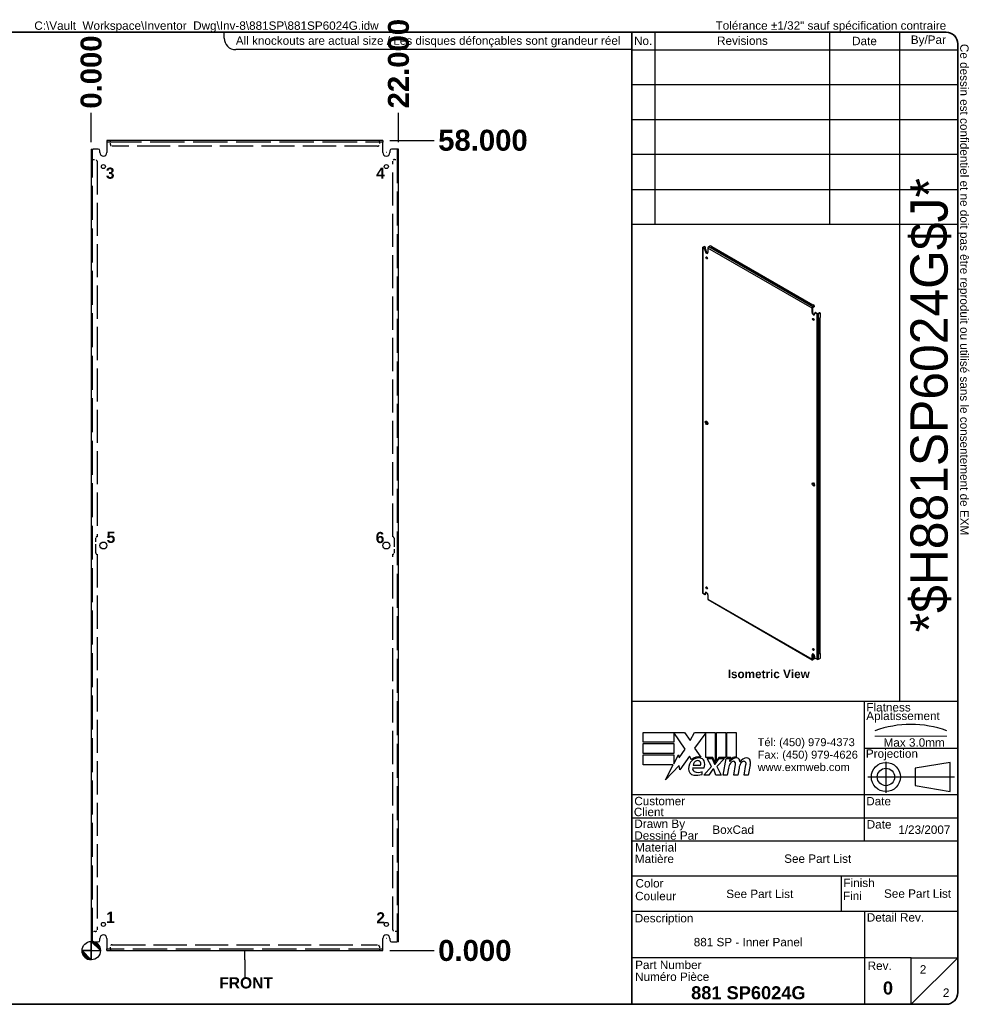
# Model space of a CAD drawing. Header units: inches. Extents: x 5 to 114, y 3 to 74.
# Tile 2 of 2: x 46 to 114, y 3 to 74. Entities that reach past the tile are written whole.
import ezdxf
from ezdxf.enums import TextEntityAlignment as Align

# ---------------------------------------------------------------- set-up
doc = ezdxf.new("R2010")
doc.units = ezdxf.units.IN
doc.header["$LTSCALE"] = 12.5
doc.header["$MEASUREMENT"] = 0
for name, pattern in [('CHAIN', [0.7087, 0.4724, -0.0591, 0.1181, -0.0591]), ('DASHED', [0.2067, 0.1654, -0.0413]), ('DASHED_SPACE', [0.2067, 0.1654, -0.0413])]:
    doc.linetypes.add(name, pattern=pattern)
doc.layers.get('0').update_dxf_attribs({"lineweight": 25})
for name, color, linetype, lineweight in [('Centerline(ANSI)', 7, 'Continuous', 25), ('Dimensions(ANSI)', 7, 'Continuous', 25), ('Hidden Edges(ANSI)', 7, 'DASHED_SPACE', 25), ('Sketch Geometry(ANSI)', 7, 'Continuous', 25), ('Symbols(ANSI)', 7, 'Continuous', 25), ('Visible Edges(ANSI)', 7, 'Continuous', 25), ('Visible Tangent Edges(ANSI)', 7, 'Continuous', 25), ('Work Point(ANSI)', 7, 'Continuous', 25)]:
    doc.layers.add(name, color=color, linetype=linetype, lineweight=lineweight)
doc.styles.add('Current-ANSI', font='arial.ttf')
doc.styles.add('Dimension-ANSI', font='arialbd.ttf')
doc.styles.add('Text Style44', font='arialbd.ttf')
doc.styles.add('Text Style83', font='FRE3OF9X.TTF')
doc.dimstyles.new('INCH-ANSI', dxfattribs={"dimscale": 12.5, "dimtxt": 0.12, "dimasz": 0.098425, "dimexe": 0.04, "dimexo": 0.04, "dimgap": 0.031496, "dimtad": 0, "dimtih": 1, "dimtoh": 1, "dimdec": 3, "dimrnd": 1e-08, "dimzin": 0, "dimdsep": 46, "dimtxsty": 'Dimension-ANSI', "dimcen": 0.09, "dimdle": 0.312, "dimclrd": 179, "dimclre": 179, "dimclrt": 7, "dimadec": 1, "dimazin": 0, "dimtfac": 1, "dimtdec": 3, "dimtofl": 0, "dimtmove": 0, "dimatfit": 3, "dimfxl": 1, "dimtolj": 1, "dimtzin": 4, "dimlwd": 25, "dimlwe": 25, "dimarcsym": 0})
doc.dimstyles.new('INCH-ANSI-VERTICAL', dxfattribs={"dimscale": 12.5, "dimtxt": 0.12, "dimasz": 0.098425, "dimexe": 0.04, "dimexo": 0.04, "dimgap": 0.031496, "dimtad": 0, "dimtih": 1, "dimtoh": 1, "dimdec": 3, "dimrnd": 1e-08, "dimzin": 0, "dimdsep": 46, "dimtxsty": 'Dimension-ANSI', "dimcen": 0.09, "dimdle": 0.312, "dimclrd": 179, "dimclre": 179, "dimclrt": 7, "dimadec": 1, "dimazin": 0, "dimtfac": 1, "dimtdec": 3, "dimtofl": 0, "dimtmove": 0, "dimatfit": 3, "dimfxl": 1, "dimtolj": 1, "dimtzin": 4, "dimlwd": 25, "dimlwe": 25, "dimarcsym": 0})

# ---------------------------------------------------------------- blocks, each defined once
blk = doc.blocks.new('Origin Indicator Symbol1')
at = {"layer": 'Dimensions(ANSI)'}
h = blk.add_hatch(color=7, dxfattribs=at)
edge = h.paths.add_edge_path(flags=0)
edge.add_line((7.26, 0.929), (7.358, 0.831))
edge.add_arc((7.26, 0.831), 0.0984, 0, 90)
h = blk.add_hatch(color=7, dxfattribs=at)
edge = h.paths.add_edge_path(flags=0)
edge.add_line((7.26, 0.733), (7.161, 0.831))
edge.add_arc((7.26, 0.831), 0.0984, 180, 270)
at = {"layer": 'Dimensions(ANSI)', "color": 7, "linetype": 'Continuous'}
for p, q in [((7.26, 0.929), (7.358, 0.831)), ((7.26, 0.733), (7.161, 0.831))]:
    blk.add_line(p, q, dxfattribs=at)
at = {"layer": 'Dimensions(ANSI)', "color": 7, "linetype": 'Continuous', "flags": 128}
for points in [[(7.26, 0.831), (7.358, 0.831), (7.26, 0.929), (7.26, 0.831)], [(7.26, 0.831), (7.26, 0.929), (7.26, 0.733), (7.26, 0.831)], [(7.26, 0.831), (7.26, 0.733), (7.161, 0.831), (7.26, 0.831)], [(7.26, 0.831), (7.161, 0.831), (7.26, 0.831), (7.26, 0.831)]]:
    blk.add_lwpolyline(points, dxfattribs=at)
at = {"layer": 'Dimensions(ANSI)', "color": 7, "linetype": 'Continuous'}
blk.add_circle((7.26, 0.831), 0.0984, dxfattribs=at)
for start, end in [(0, 90), (180, 270)]:
    blk.add_arc((7.26, 0.831), 0.0984, start, end, dxfattribs=at)
at = {"layer": 'Dimensions(ANSI)', "color": 7}
for points in [[(7.26, 0.831), (7.358, 0.831), (7.26, 0.929), (7.26, 0.831)], [(7.26, 0.831), (7.26, 0.929), (7.26, 0.733), (7.26, 0.831)], [(7.26, 0.831), (7.26, 0.733), (7.161, 0.831), (7.26, 0.831)], [(7.26, 0.831), (7.161, 0.831), (7.26, 0.831)]]:
    blk.add_solid(points, dxfattribs=at)
blk = doc.blocks.new('Datum Identifier4')
at = {"layer": 'Symbols(ANSI)', "color": 7, "linetype": 'Continuous', "lineweight": 25}
for p, q in [((8.91, 0.733), (8.91, 0.831)), ((8.91, 0.733), (8.91, 0.731)), ((8.91, 0.731), (8.91, 0.547))]:
    blk.add_line(p, q, dxfattribs=at)
at = {"layer": 'Symbols(ANSI)', "color": 7, "insert": (8.634, 0.423), "char_height": 0.12, "attachment_point": 7, "line_spacing_factor": 0.25, "style": 'Dimension-ANSI'}
blk.add_mtext('FRONT', dxfattribs=at)
blk = doc.blocks.new('Leader Text1')
at = {"layer": 'Symbols(ANSI)', "color": 7, "insert": (7.417, 9.117), "char_height": 0.12, "attachment_point": 7, "line_spacing_factor": 0.25, "style": 'Dimension-ANSI'}
blk.add_mtext('3', dxfattribs=at)
blk = doc.blocks.new('Leader Text2')
at = {"layer": 'Symbols(ANSI)', "color": 7, "insert": (10.319, 9.119), "char_height": 0.12, "attachment_point": 7, "line_spacing_factor": 0.25, "style": 'Dimension-ANSI'}
blk.add_mtext('4', dxfattribs=at)
blk = doc.blocks.new('Leader Text3')
at = {"layer": 'Symbols(ANSI)', "color": 7, "insert": (7.42, 1.128), "char_height": 0.12, "attachment_point": 7, "line_spacing_factor": 0.25, "style": 'Dimension-ANSI'}
blk.add_mtext('1', dxfattribs=at)
blk = doc.blocks.new('Leader Text4')
at = {"layer": 'Symbols(ANSI)', "color": 7, "insert": (10.321, 1.123), "char_height": 0.12, "attachment_point": 7, "line_spacing_factor": 0.25, "style": 'Dimension-ANSI'}
blk.add_mtext('2', dxfattribs=at)
blk = doc.blocks.new('*D15')
at = {"layer": 'Defpoints', "color": 0, "linetype": 'Continuous', "transparency": 16777216}
for p in [(50.95, 66.995), (50.95, 64.4), (50.95, 64.4)]:
    blk.add_point(p, dxfattribs=at)
at = {"layer": 'Dimensions(ANSI)', "color": 179, "linetype": 'Continuous', "lineweight": 25, "transparency": 16777216}
blk.add_line((50.95, 64.9), (50.95, 66.995), dxfattribs=at)
at = {"layer": 'Dimensions(ANSI)', "color": 7, "linetype": 'Continuous', "lineweight": 25, "transparency": 16777216, "insert": (50.95, 69.915), "char_height": 1.5, "attachment_point": 5, "rotation": 90, "style": 'Dimension-ANSI'}
blk.add_mtext('\\A1;0.000', dxfattribs=at)
blk = doc.blocks.new('*D16')
at = {"layer": 'Defpoints', "color": 0, "linetype": 'Continuous', "transparency": 16777216}
for p in [(72.95, 66.995), (50.95, 64.4), (72.95, 64.4)]:
    blk.add_point(p, dxfattribs=at)
at = {"layer": 'Dimensions(ANSI)', "color": 179, "linetype": 'Continuous', "lineweight": 25, "transparency": 16777216}
blk.add_line((72.95, 64.9), (72.95, 66.995), dxfattribs=at)
at = {"layer": 'Dimensions(ANSI)', "color": 7, "linetype": 'Continuous', "lineweight": 25, "transparency": 16777216, "insert": (72.95, 70.515), "char_height": 1.5, "attachment_point": 5, "rotation": 90, "style": 'Dimension-ANSI'}
blk.add_mtext('\\A1;22.000', dxfattribs=at)
blk = doc.blocks.new('*D17')
at = {"layer": 'Defpoints', "color": 0, "linetype": 'Continuous', "transparency": 16777216}
for p in [(71.825, 7.025), (71.825, 7.025), (75.489, 7.025)]:
    blk.add_point(p, dxfattribs=at)
at = {"layer": 'Dimensions(ANSI)', "color": 179, "linetype": 'Continuous', "lineweight": 25, "transparency": 16777216}
blk.add_line((72.325, 7.025), (75.489, 7.025), dxfattribs=at)
at = {"layer": 'Dimensions(ANSI)', "color": 7, "linetype": 'Continuous', "lineweight": 25, "transparency": 16777216, "insert": (78.409, 7.025), "char_height": 1.5, "attachment_point": 5, "style": 'Dimension-ANSI'}
blk.add_mtext('\\A1;0.000', dxfattribs=at)
blk = doc.blocks.new('*D18')
at = {"layer": 'Defpoints', "color": 0, "linetype": 'Continuous', "transparency": 16777216}
for p in [(71.825, 65.025), (75.489, 65.025), (71.825, 7.025)]:
    blk.add_point(p, dxfattribs=at)
at = {"layer": 'Dimensions(ANSI)', "color": 179, "linetype": 'Continuous', "lineweight": 25, "transparency": 16777216}
blk.add_line((72.325, 65.025), (75.489, 65.025), dxfattribs=at)
at = {"layer": 'Dimensions(ANSI)', "color": 7, "linetype": 'Continuous', "lineweight": 25, "transparency": 16777216, "insert": (78.989, 65.025), "char_height": 1.5, "attachment_point": 5, "style": 'Dimension-ANSI'}
blk.add_mtext('\\A1;58.000', dxfattribs=at)
blk = doc.blocks.new('Leader Text5')
at = {"layer": 'Symbols(ANSI)', "color": 7, "insert": (7.42, 1.128), "char_height": 0.12, "attachment_point": 7, "line_spacing_factor": 0.25, "style": 'Dimension-ANSI'}
blk.add_mtext('1', dxfattribs=at)
blk = doc.blocks.new('Leader Text6')
at = {"layer": 'Symbols(ANSI)', "color": 7, "insert": (7.425, 5.207), "char_height": 0.12, "attachment_point": 7, "line_spacing_factor": 0.25, "style": 'Dimension-ANSI'}
blk.add_mtext('5', dxfattribs=at)
blk = doc.blocks.new('Leader Text7')
at = {"layer": 'Symbols(ANSI)', "color": 7, "insert": (7.425, 5.207), "char_height": 0.12, "attachment_point": 7, "line_spacing_factor": 0.25, "style": 'Dimension-ANSI'}
blk.add_mtext('5', dxfattribs=at)
blk = doc.blocks.new('Leader Text8')
at = {"layer": 'Symbols(ANSI)', "color": 7, "insert": (10.314, 5.205), "char_height": 0.12, "attachment_point": 7, "line_spacing_factor": 0.25, "style": 'Dimension-ANSI'}
blk.add_mtext('6', dxfattribs=at)
blk = doc.blocks.new('Title Blocks EXM - ANSI B')
for p, q in [((13.372, 3.063), (13.372, 3.17)), ((13.372, 3.17), (13.818, 3.17)), ((13.824, 2.989), (13.701, 3.168)), ((13.701, 3.168), (13.701, 3.063)), ((13.818, 3.17), (13.877, 3.083)), ((13.877, 3.083), (13.923, 3.17)), ((13.923, 3.17), (14.146, 3.17)), ((14.046, 3.166), (13.924, 3.002)), ((14.046, 2.9), (14.046, 3.166)), ((14.146, 3.17), (14.146, 2.842)), ((14.16, 3.17), (14.259, 3.17)), ((14.16, 2.866), (14.16, 3.17)), ((14.259, 3.17), (14.259, 2.9)), ((14.273, 3.17), (14.372, 3.17)), ((14.273, 2.9), (14.273, 3.17)), ((14.372, 3.17), (14.372, 2.905)), ((13.701, 3.063), (13.372, 3.063)), ((13.372, 3.049), (13.701, 3.049)), ((13.372, 2.942), (13.372, 3.049)), ((13.701, 3.049), (13.701, 2.942)), ((13.758, 2.895), (13.824, 2.989)), ((13.924, 3.002), (13.993, 2.903)), ((13.701, 2.942), (13.372, 2.942)), ((13.372, 2.82), (13.372, 2.927)), ((13.372, 2.927), (13.701, 2.927)), ((13.701, 2.831), (13.752, 2.929)), ((13.701, 2.927), (13.701, 2.831)), ((13.752, 2.929), (13.758, 2.895)), ((13.87, 2.914), (13.765, 2.768)), ((13.893, 2.876), (13.87, 2.914)), ((14.121, 2.9), (14.046, 2.9)), ((14.059, 2.891), (14.113, 2.891)), ((14.105, 2.802), (14.059, 2.891)), ((14.113, 2.891), (14.139, 2.83)), ((14.146, 2.842), (14.121, 2.9)), ((14.146, 2.83), (14.19, 2.891)), ((14.185, 2.9), (14.16, 2.866)), ((14.245, 2.891), (14.164, 2.803)), ((14.259, 2.9), (14.185, 2.9)), ((14.19, 2.891), (14.245, 2.891)), ((14.232, 2.709), (14.264, 2.891)), ((14.264, 2.891), (14.302, 2.891)), ((14.314, 2.9), (14.273, 2.9)), ((14.302, 2.891), (14.299, 2.859)), ((14.299, 2.859), (14.309, 2.859)), ((14.312, 2.88), (14.314, 2.9)), ((13.695, 2.82), (13.372, 2.82)), ((13.612, 2.661), (13.695, 2.82)), ((13.758, 2.815), (13.612, 2.661)), ((13.765, 2.768), (13.758, 2.815)), ((13.905, 2.788), (14.027, 2.788)), ((13.91, 2.818), (13.99, 2.818)), ((14.023, 2.709), (14.105, 2.802)), ((14.122, 2.774), (14.077, 2.709)), ((14.13, 2.774), (14.122, 2.774)), ((14.155, 2.709), (14.13, 2.774)), ((14.139, 2.83), (14.146, 2.83)), ((14.164, 2.803), (14.209, 2.709)), ((14.289, 2.784), (14.276, 2.709)), ((14.345, 2.709), (14.365, 2.824)), ((14.402, 2.784), (14.389, 2.709)), ((14.457, 2.709), (14.477, 2.824)), ((14.523, 2.823), (14.501, 2.709)), ((14.005, 2.718), (14.005, 2.748)), ((14.077, 2.709), (14.023, 2.709)), ((14.209, 2.709), (14.155, 2.709)), ((14.276, 2.709), (14.232, 2.709)), ((14.389, 2.709), (14.345, 2.709)), ((14.501, 2.709), (14.457, 2.709))]:
    blk.add_line(p, q)
for centre, radius, start, end in [((13.991, 2.772), 0.133, 134.1684, 176.5646), ((13.968, 2.796), 0.11, 77.079, 133.1785), ((13.968, 2.796), 0.0996, 80.4085, 134.1684), ((13.965, 2.811), 0.056, 109.3797, 172.9975), ((13.959, 2.83), 0.0365, 51.1652, 109.3797), ((13.962, 2.833), 0.0318, 331.4547, 51.1652), ((13.981, 2.843), 0.0507, 23.8445, 85.0802), ((13.941, 2.826), 0.094, 336.1555, 23.8445), ((14.376, 2.816), 0.08, 89.4776, 147.4114), ((14.346, 2.818), 0.042, 96.03, 147.5992), ((14.37, 2.825), 0.08, 88.7952, 136.5849), ((14.344, 2.839), 0.02, 23.5571, 96.03), ((14.377, 2.862), 0.0338, 16.9928, 89.4776), ((14.317, 2.844), 0.096, 3.6169, 16.9928), ((14.486, 2.814), 0.0819, 89.6788, 153.9508), ((14.458, 2.818), 0.042, 96.1027, 147.6083), ((14.456, 2.839), 0.02, 23.5487, 96.1027), ((14.487, 2.861), 0.035, 18.4748, 89.6788), ((14.429, 2.842), 0.096, 349, 18.4748), ((13.925, 2.776), 0.0658, 176.5646, 261.5605), ((13.936, 2.779), 0.032, 163.5261, 244.6784), ((13.966, 2.842), 0.102, 244.6784, 292.5609), ((14.442, 2.757), 0.155, 147.5992, 170), ((14.325, 2.831), 0.041, 350, 23.5571), ((14.555, 2.759), 0.155, 148.5584, 170.8257), ((14.437, 2.831), 0.041, 349.9922, 23.5487), ((13.945, 2.911), 0.202, 261.5605, 287.3343)]:
    blk.add_arc(centre, radius, start, end)
at = {"layer": 'Centerline(ANSI)', "linetype": 'DASHED', "lineweight": 18, "ltscale": 0.507983}
blk.add_line((15.861, 3.128), (16.632, 3.128), dxfattribs=at)
at = {"layer": 'Centerline(ANSI)', "linetype": 'CHAIN', "ltscale": 0.185148}
blk.add_line((15.979, 2.855), (15.979, 2.521), dxfattribs=at)
at = {"layer": 'Centerline(ANSI)', "linetype": 'CHAIN', "ltscale": 0.437897}
blk.add_line((15.786, 2.691), (16.717, 2.691), dxfattribs=at)
at = {"layer": 'Sketch Geometry(ANSI)'}
for p, q in [((13.25, 10.687), (16.625, 10.687)), ((13.5, 10.687), (13.5, 8.625)), ((15.375, 10.687), (15.375, 8.625)), ((16.125, 10.687), (16.125, 3.5)), ((13.25, 10.5), (16.75, 10.5)), ((16.75, 10.562), (16.75, 0.375)), ((13.25, 10.125), (16.75, 10.125)), ((13.25, 9.75), (16.75, 9.75)), ((16.75, 9.375), (13.25, 9.375)), ((13.25, 9), (16.75, 9)), ((16.75, 9), (16.75, 8.625)), ((13.25, 8.625), (16.75, 8.625)), ((16.75, 3.5), (13.25, 3.5)), ((15.75, 2), (15.75, 3.5)), ((15.75, 3), (16.75, 3)), ((16.669, 2.847), (16.294, 2.785)), ((16.294, 2.785), (16.294, 2.598)), ((16.669, 2.535), (16.669, 2.847)), ((16.294, 2.598), (16.669, 2.535)), ((16.75, 2.5), (13.25, 2.5)), ((16.75, 2.25), (13.25, 2.25)), ((16.75, 2), (13.25, 2)), ((13.25, 1.629), (16.75, 1.629)), ((15.499, 1.629), (15.499, 1.25)), ((13.25, 1.25), (16.75, 1.25)), ((15.75, 1.25), (15.75, 0.75)), ((15.75, 0.75), (13.25, 0.75)), ((16.25, 0.75), (15.75, 0.75)), ((15.75, 0.75), (15.75, 0.25)), ((16.25, 0.25), (16.25, 0.75)), ((16.25, 0.75), (16.75, 0.75)), ((16.25, 0.25), (16.75, 0.75)), ((16.625, 0.25), (13.25, 0.25))]:
    blk.add_line(p, q, dxfattribs=at)
at = {"layer": 'Sketch Geometry(ANSI)', "linetype": 'Continuous', "lineweight": 35}
for p, q in [((13.25, 8.625), (13.25, 10.687)), ((13.25, 8.625), (13.25, 3.5)), ((13.25, 0.25), (13.25, 3.5))]:
    blk.add_line(p, q, dxfattribs=at)
at = {"layer": 'Sketch Geometry(ANSI)'}
for radius in [0.156, 0.0935]:
    blk.add_circle((15.979, 2.691), radius, dxfattribs=at)
for centre, radius, start, end in [((16.625, 10.562), 0.125, 0, 90), ((16.247, 2.112), 1.143, 70.2973, 109.7027), ((16.625, 0.375), 0.125, 270, 0)]:
    blk.add_arc(centre, radius, start, end, dxfattribs=at)
at = {"layer": 'Symbols(ANSI)', "color": 7, "char_height": 0.09, "style": 'Current-ANSI'}
for s, insert, width, attachment_point in [('No.', (13.373, 10.595), 0.25039, 5), ('Revisions', (14.439, 10.596), 1.87331, 5), ('Date', (15.749, 10.593), 0.75135, 5), ('By/Par', (16.435, 10.594), 0.62202, 5), ('Date', (15.773, 2.136), 0.26554, 7), ('Rev.', (15.783, 0.618), 0.25854, 7)]:
    blk.add_mtext(s, dxfattribs=dict(at, insert=insert, width=width, attachment_point=attachment_point))
for s, insert, attachment_point in [('\\fArial|b1|i0;\\H0.0900;Isometric View', (14.281, 3.842), 1), ('Flatness', (15.77, 3.393), 7), ('Aplatissement', (15.768, 3.275), 7), ('Max 3.0mm', (15.954, 3.015), 7), ('Projection', (15.764, 2.87), 7), ('Customer', (13.278, 2.386), 7), ('Date', (15.768, 2.385), 7), ('Client', (13.273, 2.269), 7), ('Drawn By', (13.278, 2.117), 7), ('Dessiné Par', (13.278, 2.016), 7), ('Material', (13.286, 1.889), 7), ('Matière', (13.284, 1.766), 7), ('Color', (13.291, 1.503), 7), ('Finish', (15.523, 1.508), 7), ('Couleur', (13.287, 1.366), 7), ('Fini', (15.518, 1.37), 7), ('Description', (13.283, 1.103), 7), ('Detail Rev.', (15.774, 1.137), 7), ('Part Number', (13.287, 0.627), 7), ('Numéro Pièce', (13.286, 0.5), 7)]:
    blk.add_mtext(s, dxfattribs=dict(at, insert=insert, attachment_point=attachment_point))
at = {"layer": 'Symbols(ANSI)', "color": 7, "insert": (14.602, 3.107), "char_height": 0.085, "attachment_point": 1, "line_spacing_factor": 0.944221, "style": 'Current-ANSI'}
blk.add_mtext('\\fArial|b0|i0;\\H0.0850;Tél: (450) 979-4373\\PFax: (450) 979-4626\\Pwww.exmweb.com', dxfattribs=at)
at = {"layer": 'Symbols(ANSI)', "color": 7, "style": 'Current-ANSI'}
for tag, p in [('REV1', (13.375, 10.313)), ('REV1DATE', (15.75, 10.31)), ('REV1BY', (16.437, 10.313)), ('REV2', (13.373, 9.938)), ('REV2DATE', (15.747, 9.941)), ('REV2BY', (16.437, 9.938)), ('REV3', (13.374, 9.563)), ('REV3DATE', (15.752, 9.563)), ('REV3BY', (16.437, 9.564)), ('REV4', (13.377, 9.188)), ('REV4DATE', (15.752, 9.188)), ('REV4BY', (16.441, 9.188)), ('REV5', (13.373, 8.813)), ('REV5DATE', (15.752, 8.813)), ('REV5BY', (16.438, 8.811)), ('MFG_APPROVED_DATE', (16.393, 2.374)), ('DETAIL_REV', (16.249, 0.926))]:
    blk.add_attdef(tag, text='', height=0.09, dxfattribs=at).set_placement(p, align=Align.MIDDLE_CENTER)
for tag, p in [('REV1DESC', (13.526, 10.31)), ('REV2DESC', (13.525, 9.937)), ('REV3DESC', (13.528, 9.564)), ('REV4DESC', (13.533, 9.19)), ('REV5DESC', (13.532, 8.811)), ('COMPANY', (14.12, 2.375))]:
    blk.add_attdef(tag, text='', height=0.09, dxfattribs=at).set_placement(p, align=Align.MIDDLE_LEFT)
at = {"layer": 'Symbols(ANSI)', "color": 7, "style": 'Text Style83'}
blk.add_attdef('BARCODE_001', (16.642, 4.244), '', height=0.4, rotation=90, dxfattribs=at)
at = {"layer": 'Symbols(ANSI)', "color": 7}
for tag, p, height, style in [('AUTHOR_001', (14.116, 2.08), 0.09, 'Current-ANSI'), ('IDW_DATE_001', (16.112, 2.08), 0.09, 'Current-ANSI'), ('MATERIEL_001', (14.887, 1.769), 0.09, 'Current-ANSI'), ('COLOR_001', (14.265, 1.391), 0.09, 'Current-ANSI'), ('FINISH_001', (15.959, 1.394), 0.09, 'Current-ANSI'), ('IDW_DESC_001', (13.916, 0.873), 0.09, 'Current-ANSI'), ('Sheet_Number_001', (16.343, 0.58), 0.09, 'Current-ANSI'), ('IDW_NAME_001', (13.888, 0.304), 0.14, 'Text Style44'), ('IDW_REV_001', (15.947, 0.355), 0.14, 'Text Style44'), ('Number_of_sheets_001', (16.591, 0.33), 0.09, 'Current-ANSI')]:
    blk.add_attdef(tag, p, '', height=height, dxfattribs=dict(at, style=style))
blk = doc.blocks.new('Borders EXM - B (Inch) - B')
at = {"layer": 'Sketch Geometry(ANSI)', "linetype": 'Continuous', "lineweight": 35}
for p, q in [((16.438, 10.692), (0.437, 10.692)), ((16.562, 0.38), (16.562, 10.567)), ((0.437, 0.255), (16.438, 0.255))]:
    blk.add_line(p, q, dxfattribs=at)
at = {"layer": 'Sketch Geometry(ANSI)'}
for p, q in [((8.688, 10.63), (8.688, 10.692)), ((13.062, 10.692), (13.062, 10.505)), ((13.062, 10.505), (8.812, 10.505))]:
    blk.add_line(p, q, dxfattribs=at)
at = {"layer": 'Sketch Geometry(ANSI)', "linetype": 'Continuous', "lineweight": 35}
for centre, start, end in [((16.438, 10.567), 0, 90), ((16.438, 0.38), 270, 0)]:
    blk.add_arc(centre, 0.125, start, end, dxfattribs=at)
at = {"layer": 'Sketch Geometry(ANSI)'}
blk.add_arc((8.812, 10.63), 0.125, 180, 270, dxfattribs=at)
at = {"layer": 'Symbols(ANSI)', "color": 7, "char_height": 0.09, "style": 'Current-ANSI'}
for s, insert, attachment_point in [('Tolérance ±1/32" sauf spécification contraire', (13.963, 10.692), 7), ('All knockouts are actual size / Les disques défonçables sont grandeur réel', (8.812, 10.647), 1)]:
    blk.add_mtext(s, dxfattribs=dict(at, insert=insert, attachment_point=attachment_point))
at = {"layer": 'Symbols(ANSI)', "color": 7, "insert": (16.562, 10.567), "char_height": 0.09, "attachment_point": 7, "rotation": 270, "style": 'Current-ANSI'}
blk.add_mtext('Ce dessin est confidentiel et ne doit pas être reproduit ou utilisé sans le consentement de EXM', dxfattribs=at)
at = {"layer": 'Symbols(ANSI)', "color": 7, "style": 'Current-ANSI'}
blk.add_attdef('FILENAME_AND_PATH_001', (6.649, 10.718), '', height=0.09, dxfattribs=at)

msp = doc.modelspace()

# ---------------------------------------------------------------- linework, layer by layer
at = {"layer": 'Hidden Edges(ANSI)', "ltscale": 1.194364}
for p, q in [((52.0753, 64.9197), (71.8253, 64.9197)), ((71.8253, 7.1297), (52.0753, 7.1297))]:
    msp.add_line(p, q, dxfattribs=at)
at = {"layer": 'Hidden Edges(ANSI)', "ltscale": 0.029899}
for p, q in [((52.3251, 64.9197), (52.3251, 65.0247)), ((52.3253, 64.9197), (52.3253, 65.0247)), ((71.5753, 64.9197), (71.5753, 65.0247)), ((71.5755, 64.9197), (71.5755, 65.0247)), ((51.0553, 63.6499), (50.9503, 63.6499)), ((51.0553, 63.6497), (50.9503, 63.6497)), ((72.8453, 63.6499), (72.9503, 63.6499)), ((72.8453, 63.6497), (72.9503, 63.6497)), ((51.0553, 8.3997), (50.9503, 8.3997)), ((51.0553, 8.3995), (50.9503, 8.3995)), ((72.8453, 8.3997), (72.9503, 8.3997)), ((72.8453, 8.3995), (72.9503, 8.3995)), ((52.3251, 7.1297), (52.3251, 7.0247)), ((52.3253, 7.1297), (52.3253, 7.0247)), ((71.5753, 7.1297), (71.5753, 7.0247)), ((71.5755, 7.1297), (71.5755, 7.0247))]:
    msp.add_line(p, q, dxfattribs=at)
at = {"layer": 'Hidden Edges(ANSI)', "ltscale": 0.013812}
for p, q in [((52.3253, 64.9197), (52.3253, 64.8887)), ((71.5753, 64.9197), (71.5753, 64.8887)), ((51.0553, 63.6497), (51.0863, 63.6497)), ((72.8453, 63.6497), (72.8143, 63.6497)), ((51.0553, 8.3997), (51.0863, 8.3997)), ((72.8453, 8.3997), (72.8143, 8.3997)), ((52.3253, 7.1297), (52.3253, 7.1607)), ((71.5753, 7.1297), (71.5753, 7.1607))]:
    msp.add_line(p, q, dxfattribs=at)
at = {"layer": 'Hidden Edges(ANSI)', "ltscale": 0.044756}
for p, q in [((52.3253, 64.7317), (52.3253, 64.8887)), ((71.5753, 64.8887), (71.5753, 64.7317)), ((51.0863, 63.6497), (51.2433, 63.6497)), ((72.6573, 63.6497), (72.8143, 63.6497)), ((51.2433, 8.3997), (51.0863, 8.3997)), ((72.8143, 8.3997), (72.6573, 8.3997)), ((52.3253, 7.1607), (52.3253, 7.3177)), ((71.5753, 7.3177), (71.5753, 7.1607))]:
    msp.add_line(p, q, dxfattribs=at)
at = {"layer": 'Hidden Edges(ANSI)', "ltscale": 1.176654}
for p, q in [((51.0553, 7.6497), (51.0553, 64.3997)), ((72.8453, 64.3997), (72.8453, 7.6497))]:
    msp.add_line(p, q, dxfattribs=at)
at = {"layer": 'Hidden Edges(ANSI)', "ltscale": 1.149008}
for p, q in [((71.4503, 64.6067), (52.4503, 64.6067)), ((52.4503, 7.4427), (71.4503, 7.4427))]:
    msp.add_line(p, q, dxfattribs=at)
at = {"layer": 'Hidden Edges(ANSI)', "ltscale": 1.14723}
for p, q in [((51.3683, 63.5247), (51.3683, 36.6497)), ((72.5323, 36.6497), (72.5323, 63.5247)), ((51.3683, 35.3997), (51.3683, 8.5247)), ((72.5323, 8.5247), (72.5323, 35.3997))]:
    msp.add_line(p, q, dxfattribs=at)
at = {"layer": 'Hidden Edges(ANSI)', "ltscale": 0.303604}
for p, q in [((51.2748, 35.4932), (51.2748, 36.5562)), ((72.6258, 36.5562), (72.6258, 35.4932))]:
    msp.add_line(p, q, dxfattribs=at)
at = {"layer": 'Hidden Edges(ANSI)', "ltscale": 0.055998}
for centre, start, end in [((52.4503, 64.7317), 180, 270), ((71.4503, 64.7317), 270, 0), ((51.2433, 63.5247), 0, 90), ((72.6573, 63.5247), 90, 180), ((51.2433, 8.5247), 270, 0), ((72.6573, 8.5247), 180, 270), ((52.4503, 7.3177), 90, 180), ((71.4503, 7.3177), 0, 90)]:
    msp.add_arc(centre, 0.125, start, end, dxfattribs=at)
at = {"layer": 'Hidden Edges(ANSI)', "ltscale": 0.041861}
for centre, start, end in [((51.3683, 36.5562), 90, 180), ((72.5323, 36.5562), 0, 90), ((51.3683, 35.4932), 180, 270), ((72.5323, 35.4932), 270, 0)]:
    msp.add_arc(centre, 0.0935, start, end, dxfattribs=at)
at = {"layer": 'Visible Edges(ANSI)'}
for p, q in [((71.8253, 65.0247), (52.0753, 65.0247)), ((52.0753, 65.0247), (52.0753, 64.8887)), ((52.0753, 64.8887), (52.0753, 64.1497)), ((71.8253, 65.0247), (71.8253, 64.8887)), ((71.8253, 64.1497), (71.8253, 64.8887)), ((50.9503, 64.3997), (51.0863, 64.3997)), ((50.9503, 64.3997), (50.9503, 7.6497)), ((51.4503, 64.3997), (51.0863, 64.3997)), ((51.5753, 64.1497), (51.5753, 64.2747)), ((72.3253, 64.2747), (72.3253, 64.1497)), ((72.8143, 64.3997), (72.4503, 64.3997)), ((72.9503, 64.3997), (72.8143, 64.3997)), ((72.9503, 7.6497), (72.9503, 64.3997)), ((94.6988, 57.3508), (94.6988, 32.6381)), ((94.72, 57.3804), (94.8147, 57.435)), ((94.8573, 57.2419), (94.72, 57.3212)), ((94.7596, 57.3575), (94.8543, 57.4122)), ((94.7596, 57.344), (94.8969, 57.2648)), ((94.848, 57.4383), (94.8876, 57.4155)), ((94.9014, 57.385), (94.9014, 57.2619)), ((94.9044, 57.1058), (94.9044, 57.1603)), ((94.944, 57.1831), (94.944, 57.1287)), ((95.093, 57.3188), (95.093, 56.997)), ((95.239, 57.4623), (95.1443, 57.4076)), ((95.3289, 57.4054), (95.3803, 57.4351)), ((95.329, 57.4054), (95.3289, 57.4054)), ((95.3291, 57.4054), (95.329, 57.4054)), ((95.3803, 57.4351), (95.3332, 57.4623)), ((102.61, 53.2263), (95.3654, 57.409)), ((95.3803, 57.4351), (95.3803, 57.4004)), ((94.9508, 57.0843), (94.9723, 57.0719)), ((95.0195, 56.9902), (95.0195, 56.9785)), ((95.0195, 56.6624), (95.0195, 56.5904)), ((102.5412, 52.6967), (102.5412, 53.0186)), ((102.5808, 53.0414), (102.5808, 52.7196)), ((102.5886, 53.214), (102.5887, 53.2141)), ((102.5887, 53.214), (102.5886, 53.214)), ((102.6401, 53.2436), (102.5887, 53.214)), ((102.5925, 53.1074), (102.6871, 53.162)), ((102.5925, 53.0617), (102.6871, 53.1163)), ((102.6871, 53.2165), (102.6401, 53.2436)), ((102.7067, 53.1893), (102.7067, 53.1435)), ((102.7298, 52.6423), (102.7298, 52.5879)), ((102.7436, 52.6728), (102.7832, 52.6957)), ((102.9142, 52.5903), (102.7769, 52.6695)), ((102.8165, 52.6924), (102.9538, 52.6131)), ((103.0718, 52.6678), (102.9772, 52.6131)), ((103.1114, 52.6449), (103.0168, 52.5903)), ((103.1447, 52.6482), (103.1051, 52.6711)), ((103.1072, 52.316), (103.1586, 52.3456)), ((103.1072, 52.3159), (103.1072, 52.316)), ((103.1073, 52.3159), (103.1072, 52.3159)), ((103.1285, 28.2861), (103.1285, 52.3283)), ((103.1586, 52.3456), (103.1586, 52.6177)), ((94.9446, 44.869), (94.9446, 44.8928)), ((94.9842, 44.9199), (94.9842, 44.8038)), ((95.0195, 44.7428), (95.0113, 44.7381)), ((95.0195, 44.7428), (95.0195, 44.731)), ((94.72, 32.6085), (94.8573, 32.5293)), ((94.8906, 32.526), (94.9302, 32.5488)), ((94.9044, 32.5565), (94.9044, 32.6109)), ((94.944, 32.6338), (94.944, 32.5794)), ((95.0057, 33.0091), (94.9944, 33.0026)), ((95.093, 32.5021), (95.093, 32.1803)), ((95.108, 32.1471), (102.5562, 27.8468)), ((102.5412, 27.88), (102.5412, 28.2018)), ((102.5808, 28.2247), (102.5808, 27.9029)), ((102.5808, 28.2029), (102.5929, 28.196)), ((103.1586, 28.286), (103.1072, 28.2564)), ((103.1072, 28.2564), (103.1072, 28.2565)), ((103.1072, 28.2565), (103.1073, 28.2565)), ((103.1285, 28.3034), (103.1586, 28.286)), ((103.1586, 28.0139), (103.1586, 28.286)), ((102.5886, 28.0028), (102.5887, 28.0028)), ((102.5887, 28.0028), (102.5886, 28.0028)), ((102.6401, 28.0324), (102.5887, 28.0028)), ((102.6871, 27.9508), (102.5925, 27.8962)), ((102.6871, 27.9051), (102.5925, 27.8504)), ((102.6004, 28.0915), (102.6004, 28.0231)), ((102.64, 28.1143), (102.64, 28.046)), ((102.6401, 28.0324), (102.6871, 28.0052)), ((102.7067, 27.9323), (102.7067, 27.978)), ((102.7298, 28.093), (102.7298, 28.0385)), ((102.7769, 27.9569), (102.9142, 27.8776)), ((103.0168, 27.8776), (103.1114, 27.9323)), ((51.5753, 7.7747), (51.5753, 7.8997)), ((52.0753, 7.8997), (52.0753, 7.1607)), ((71.8253, 7.1607), (71.8253, 7.8997)), ((72.3253, 7.8997), (72.3253, 7.7747)), ((50.9503, 7.6497), (51.0863, 7.6497)), ((51.0863, 7.6497), (51.4503, 7.6497)), ((52.0753, 7.0247), (52.0753, 7.1607)), ((71.8253, 7.0247), (71.8253, 7.1607)), ((72.4503, 7.6497), (72.8143, 7.6497)), ((72.9503, 7.6497), (72.8143, 7.6497)), ((52.0753, 7.0247), (71.8253, 7.0247))]:
    msp.add_line(p, q, dxfattribs=at)
for centre, radius in [((51.8253, 63.1497), 0.145), ((72.0753, 63.1497), 0.145), ((51.8253, 36.0247), 0.25), ((72.0753, 36.0247), 0.25), ((51.8253, 8.8997), 0.145), ((72.0753, 8.8997), 0.145)]:
    msp.add_circle(centre, radius, dxfattribs=at)
for centre, radius, start, end in [((51.4503, 64.2747), 0.125, 0, 90), ((51.8253, 64.1497), 0.25, 180, 0), ((72.0753, 64.1497), 0.25, 180, 0), ((72.4503, 64.2747), 0.125, 90, 180), ((51.4503, 7.7747), 0.125, 270, 0), ((51.8253, 7.8997), 0.25, 0, 180), ((72.0753, 7.8997), 0.25, 0, 180), ((72.4503, 7.7747), 0.125, 180, 270)]:
    msp.add_arc(centre, radius, start, end, dxfattribs=at)
for centre, major_axis, start_param, end_param in [((94.7713, 57.3508), (-0.0725, 0), 5.4977871, 7.0685835), ((94.7713, 57.3508), (-0.0165, 0), 5.4977871, 7.0685835), ((94.8147, 57.3806), (0.0333, 0.0577), 0, 0.7853982), ((94.8543, 57.3577), (0.0333, 0.0577), 5.4977871, 7.0685835), ((94.8573, 57.1875), (0.0333, -0.0577), 0.7853982, 2.3561945), ((94.8969, 57.2103), (-0.0333, 0.0577), 3.9269908, 5.4977871), ((94.9987, 57.0514), (0.0667, -0.1155), 3.9269908, 7.0685835), ((95.0383, 57.0743), (0.0667, -0.1155), 3.9269908, 5.9816518), ((95.1443, 57.3484), (0.0363, 0.0628), 0.7853982, 2.3561945), ((95.2861, 57.435), (0.0667, 0), 0.7853982, 2.3561945), ((95.3291, 57.3462), (0.0363, 0.0628), 0, 0.7853982), ((94.9723, 57.0174), (-0.0333, 0.0577), 3.9269908, 5.4977871), ((95.0383, 56.6388), (0.0387, -0.067), 3.679154, 5.7456239), ((102.5925, 53.0482), (0.0363, 0.0628), 0.7853982, 2.3561945), ((102.5925, 53.0482), (0.0083, 0.0143), 0.7853982, 2.3561945), ((102.5887, 53.1549), (0.0363, 0.0628), 0.7311589, 0.7853982), ((102.64, 53.1893), (0.0667, 0), 5.4977871, 7.0685835), ((102.64, 53.1435), (0.0667, 0), 5.4977871, 6.2831853), ((102.6355, 52.6423), (0.0667, -0.1155), 3.9269908, 7.0685835), ((102.6751, 52.6652), (0.0667, -0.1155), 3.9269908, 5.9816518), ((102.6751, 52.2297), (0.0387, -0.067), 3.679154, 5.7456239), ((102.7769, 52.6151), (-0.0333, 0.0577), 5.4977871, 7.0685835), ((102.8165, 52.638), (-0.0333, 0.0577), 5.4977871, 6.2831853), ((102.9655, 52.6199), (0.0725, 0), 3.9269908, 5.4977871), ((102.9655, 52.6199), (0.0165, 0), 3.9269908, 5.4977871), ((103.0718, 52.6134), (0.0333, 0.0577), 0, 0.7853982), ((103.056, 52.3455), (0.0725, 0), 5.4977871, 5.5520264), ((103.1114, 52.5905), (0.0333, 0.0577), 5.4977871, 7.0685835), ((95.0383, 44.8268), (-0.0667, 0.1155), 0.3015335, 2.8400592), ((95.0195, 44.7835), (0.0249, -0.0432), 3.9269908, 5.4977871), ((102.6751, 40.4177), (-0.0667, 0.1155), 0.3015335, 2.8400592), ((94.7713, 32.6381), (-0.0725, 0), 0, 0.7853982), ((94.8573, 32.5837), (0.0333, -0.0577), 5.4977871, 7.0685835), ((94.9987, 32.5565), (-0.0667, 0.1155), 3.9269908, 7.0685835), ((94.8969, 32.6066), (0.0333, -0.0577), 0, 0.7853982), ((95.0383, 32.5794), (-0.0667, 0.1155), 0.3015335, 0.7853982), ((95.0383, 33.0148), (0.0387, -0.067), 3.679154, 5.7456239), ((94.9723, 33.0669), (0.0333, -0.0577), 0, 0.7628134), ((95.1443, 32.2099), (-0.0363, -0.0628), 5.4977871, 6.2831853), ((102.6355, 28.1474), (-0.0667, 0.1155), 3.9269908, 7.0685835), ((102.6751, 28.1703), (-0.0667, 0.1155), 0.3015335, 0.7853982), ((102.5929, 28.1415), (-0.0333, 0.0577), 3.9269908, 5.4977871), ((102.6751, 28.6057), (0.0387, -0.067), 3.679154, 5.7456239), ((103.056, 28.2861), (0.0725, 0), 5.4977871, 6.2831853), ((102.5925, 27.9097), (-0.0363, -0.0628), 5.4977871, 7.0685835), ((102.5533, 28.1187), (0.0333, -0.0577), 0.7853982, 1.7325469), ((102.5925, 27.9097), (-0.0083, -0.0143), 5.4977871, 7.0685835), ((102.5887, 28.0163), (0.0083, 0.0143), 3.9269908, 5.4977871), ((102.5887, 28.0163), (0.0363, 0.0628), 5.2663139, 5.4977871), ((102.64, 27.978), (0.0667, 0), 5.4977871, 7.0685835), ((102.64, 27.9323), (0.0667, 0), 5.4977871, 6.2831853), ((102.7769, 28.0113), (-0.0333, 0.0577), 0.7853982, 2.3561945), ((102.9655, 27.9073), (0.0725, 0), 3.9269908, 5.4977871), ((103.1114, 27.9867), (-0.0333, -0.0577), 0.7853982, 2.3561945)]:
    msp.add_ellipse(centre, major_axis=major_axis, ratio=0.5773503, start_param=start_param, end_param=end_param, dxfattribs=at)
for centre, major_axis in [((94.9987, 56.6159), (0.0387, -0.067)), ((102.6355, 52.2068), (0.0387, -0.067)), ((94.9987, 44.8039), (0.0667, -0.1155)), ((102.6355, 40.3949), (0.0667, -0.1155)), ((94.9987, 32.992), (0.0387, -0.067)), ((102.6355, 28.5829), (0.0387, -0.067))]:
    msp.add_ellipse(centre, major_axis=major_axis, ratio=0.5773503, dxfattribs=at)
at = {"layer": 'Visible Tangent Edges(ANSI)'}
for p, q in [((94.72, 57.3212), (94.72, 32.6085)), ((94.7596, 57.344), (94.7596, 57.3575)), ((94.8147, 57.435), (94.8543, 57.4122)), ((94.8969, 57.2648), (94.8573, 57.2419)), ((94.9044, 57.1603), (94.944, 57.1831)), ((94.9044, 57.1058), (94.944, 57.1287)), ((102.5412, 53.0186), (95.093, 57.3188)), ((102.5925, 53.1074), (95.1443, 57.4076)), ((102.5887, 53.2141), (95.3291, 57.4054)), ((94.9723, 57.0719), (94.958, 57.0636)), ((95.0113, 56.9855), (95.0195, 56.9902)), ((102.6871, 53.162), (102.6871, 53.1163)), ((102.5412, 52.6967), (102.5808, 52.7196)), ((102.7769, 52.6695), (102.8165, 52.6924)), ((102.9142, 27.8776), (102.9142, 52.5903)), ((103.0168, 27.8776), (103.0168, 52.5903)), ((103.0718, 52.6678), (103.1114, 52.6449)), ((103.1073, 28.2565), (103.1073, 52.3159)), ((94.9842, 44.8038), (94.9682, 44.7946)), ((94.9044, 32.6109), (94.944, 32.6338)), ((94.944, 32.5794), (94.9044, 32.5565)), ((95.0187, 33.0392), (94.9874, 33.0211)), ((95.093, 32.1803), (102.5412, 27.88)), ((102.5412, 28.2018), (102.5808, 28.2247)), ((102.5929, 28.196), (102.5808, 28.189)), ((102.6004, 28.0231), (102.5808, 28.0344)), ((102.5887, 28.0028), (102.5808, 28.0074)), ((102.5925, 27.8962), (102.5808, 27.9029)), ((102.6004, 28.0915), (102.64, 28.1143)), ((102.6871, 27.9508), (102.6871, 27.9051))]:
    msp.add_line(p, q, dxfattribs=at)
at = {"layer": 'Work Point(ANSI)', "linetype": 'CHAIN', "ltscale": 0.000455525}
for p, q in [((51.8287, 64.1497), (51.822, 64.1497)), ((51.8253, 64.153), (51.8253, 64.1463)), ((72.0787, 64.1497), (72.072, 64.1497)), ((72.0753, 64.153), (72.0753, 64.1463)), ((51.8287, 7.8997), (51.822, 7.8997)), ((51.8287, 7.8997), (51.822, 7.8997)), ((51.8253, 7.903), (51.8253, 7.8963)), ((51.8253, 7.903), (51.8253, 7.8963)), ((72.0787, 7.8997), (72.072, 7.8997)), ((72.0787, 7.8997), (72.072, 7.8997)), ((72.0753, 7.903), (72.0753, 7.8963)), ((72.0753, 7.903), (72.0753, 7.8963)), ((50.9537, 7.0247), (50.947, 7.0247)), ((50.9503, 7.028), (50.9503, 7.0213))]:
    msp.add_line(p, q, dxfattribs=at)

# ---------------------------------------------------------------- block references
at = {"xscale": 6.666666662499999, "yscale": 6.666666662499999, "zscale": 6.666666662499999}
for name, p, values in [('Borders EXM - B (Inch) - B', (2.5521, 1.4848), {'FILENAME_AND_PATH_001': 'C:\\Vault_Workspace\\Inventor_Dwg\\Inv-8\\881SP\\881SP6024G.idw'}), ('Title Blocks EXM - ANSI B', (1.3021, 1.5151), {'COLOR_001': 'See Part List', 'AUTHOR_001': 'BoxCad', 'IDW_DATE_001': '1/23/2007', 'IDW_REV_001': '0', 'Sheet_Number_001': '2', 'Number_of_sheets_001': '2', 'IDW_DESC_001': '881 SP - Inner Panel', 'IDW_NAME_001': '881 SP6024G', 'BARCODE_001': '*$H881SP6024G$J*', 'FINISH_001': 'See Part List', 'MATERIEL_001': 'See Part List'})]:
    msp.add_blockref(name, p, dxfattribs=at).add_auto_attribs(values)
at = {"layer": 'Dimensions(ANSI)', "xscale": 6.666666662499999, "yscale": 6.666666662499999, "zscale": 6.666666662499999}
msp.add_blockref('Origin Indicator Symbol1', (2.5521, 1.4848), dxfattribs=at)
at = {"layer": 'Symbols(ANSI)', "xscale": 6.666666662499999, "yscale": 6.666666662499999, "zscale": 6.666666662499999}
for name in ['Leader Text1', 'Leader Text2', 'Leader Text6', 'Leader Text7', 'Leader Text8', 'Leader Text3', 'Leader Text5', 'Leader Text4', 'Datum Identifier4']:
    msp.add_blockref(name, (2.5521, 1.4848), dxfattribs=at)

# ---------------------------------------------------------------- dimensions: what is measured, and where the dimension line sits
at = {"layer": 'Dimensions(ANSI)', "color": 179, "linetype": 'Continuous', "lineweight": 25, "true_color": 0x262658}
for feature_location, offset, dtype, origin, dimstyle, picture, middle in [((72.9503, 64.3997), (0, 2.5951), 1, (50.9503, 64.3997), 'INCH-ANSI-VERTICAL', '*D16', (72.9503, 70.5153)), ((50.9503224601, 64.3996512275), (0, 2.5950887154), 1, (50.9503224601, 64.3996512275), 'INCH-ANSI-VERTICAL', '*D15', (50.9503224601, 69.9147027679)), ((71.8253, 65.0247), (3.6632, 0), 0, (71.8253, 7.0247), 'INCH-ANSI', '*D18', (78.9887, 65.0247)), ((71.8253224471, 7.0246512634), (3.6632290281, 0), 0, (71.8253224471, 7.0246512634), 'INCH-ANSI', '*D17', (78.4085143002, 7.0246512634))]:
    dim = msp.add_ordinate_dim(feature_location=feature_location, offset=offset, dtype=dtype, origin=origin, dimstyle=dimstyle, override={"dimgap": 0.031496, "dimtad": 0, "dimdec": 3, "dimlfac": 1, "dimtol": 0, "dimlim": 0, "dimtp": 0, "dimtm": 0, "dimtdec": 3}, dxfattribs=at)
    dim.commit()
    dim.dimension.update_dxf_attribs({"geometry": picture, "text_midpoint": middle})

doc.saveas('drawing.dxf')
